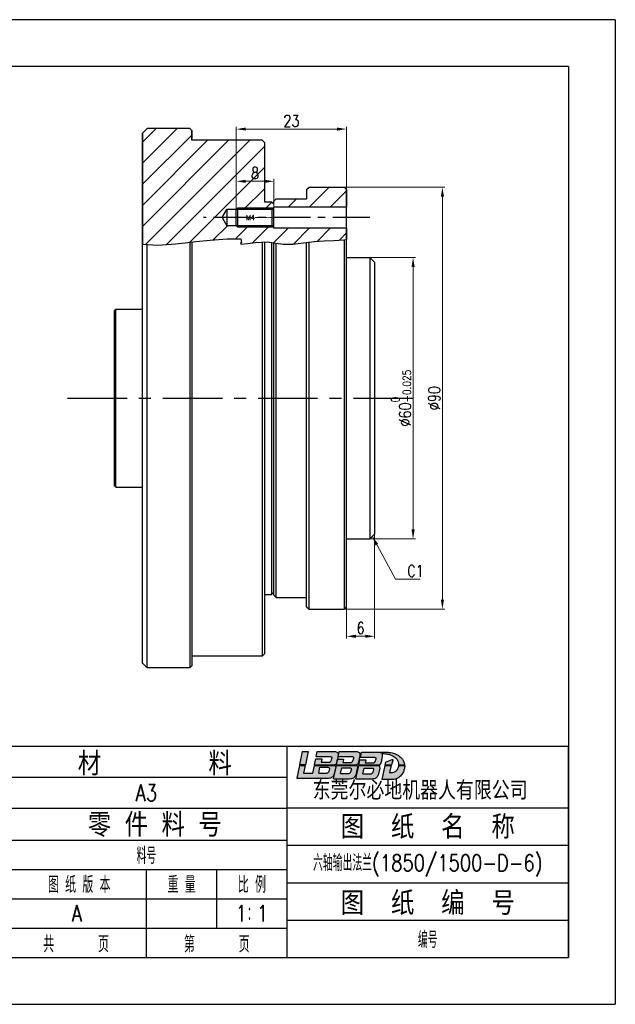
# Model space of a CAD drawing. Header units: millimetres. Extents: x 4551 to 4848, y 1391 to 1601.
# Tile 2 of 2: x 4721 to 4848, y 1391 to 1601. Entities that reach past the tile are written whole.
import ezdxf
from ezdxf.enums import TextEntityAlignment as Align

# ---------------------------------------------------------------- set-up
doc = ezdxf.new("R2010")
doc.units = ezdxf.units.MM
doc.linetypes.add('CENTER', pattern=[0.6, 0.375, -0.075, 0.075, -0.075])
doc.linetypes.add('HIDDEN', pattern=[0.2, 0.1, -0.1])
for name, color, linetype in [('1轮廓实线层', 7, 'Continuous'), ('2细线层', 4, 'Continuous'), ('5剖面线层', 2, 'Continuous'), ('6文字层', 3, 'Continuous'), ('图框层', 7, 'Continuous')]:
    doc.layers.add(name, color=color, linetype=linetype)
doc.layers.add('dim', color=84, linetype='Continuous', lineweight=9)
doc.layers.add('screw', color=33, linetype='Continuous', lineweight=13)
doc.styles.add('PC_TEXTSTYLE', font='isocp.shx', dxfattribs={"width": 0.8, "bigfont": 'hzfs.shx'})
doc.styles.add('TH_GBDIM', font='romans.shx', dxfattribs={"width": 0.8, "bigfont": 'gbcbig.shx'})
doc.styles.add('TXT', font='txt.shx', dxfattribs={"bigfont": 'chineset.shx'})
doc.dimstyles.new('TH_GBDIM', dxfattribs={"dimtxt": 3.5, "dimasz": 2.5, "dimexe": 2, "dimexo": 0, "dimgap": 1.5, "dimtad": 1, "dimdec": 1, "dimdsep": 46, "dimtxsty": 'TH_GBDIM', "dimcen": 2.5, "dimclrd": 130, "dimclre": 130, "dimclrt": 3, "dimadec": 0, "dimazin": 2, "dimtfac": 0.714286, "dimtdec": 1, "dimtmove": 0, "dimatfit": 3, "dimfxl": 1, "dimtzin": 0, "dimlwd": -1, "dimlwe": -1, "dimarcsym": 0})

# ---------------------------------------------------------------- blocks, each defined once
blk = doc.blocks.new('A4-2')
at = {"layer": '5剖面线层', "true_color": 0x74d10a}
h = blk.add_hatch(color=72, dxfattribs=at)
h.dxf.hatch_style = 1
h.paths.add_polyline_path([(-55.51, 43.92), (-56.76, 43.92), (-57.36, 41.07), (-56.11, 41.07)])
edge = h.paths.add_edge_path()
edge.add_line((-57.96, 38.24), (-51.35, 38.24))
edge.add_spline(control_points=[(-51.35, 38.24), (-51.21, 38.26), (-50.93, 38.29), (-50.52, 38.36), (-50.24, 38.57), (-50.07, 38.76), (-50.02, 38.86)], knot_values=[0, 0, 0, 0, 3.612385, 7.048837, 10.255516, 12.349536, 12.349536, 12.349536, 12.349536], degree=3, periodic=0)
edge.add_line((-50.02, 38.86), (-49.64, 40.63))
edge.add_spline(control_points=[(-49.64, 40.63), (-49.64, 40.72), (-49.66, 40.81), (-49.66, 40.88), (-49.71, 40.94), (-49.73, 40.97)], knot_values=[0, 0, 0, 0, 0.476316, 1.44549, 2.246673, 2.246673, 2.246673, 2.246673], degree=3, periodic=0)
edge.add_line((-49.73, 40.97), (-54.18, 40.97))
edge.add_line((-54.18, 40.97), (-54.52, 39.3))
edge.add_line((-54.52, 39.3), (-56.49, 39.3))
edge.add_line((-56.49, 39.3), (-56.13, 40.97))
edge.add_line((-56.13, 40.97), (-57.38, 40.97))
edge.add_line((-57.38, 40.97), (-57.96, 38.24))
edge = h.paths.add_edge_path(flags=16)
edge.add_line((-52.99, 40.56), (-51.24, 40.56))
edge.add_spline(control_points=[(-51.24, 40.56), (-51.18, 40.54), (-51.08, 40.52), (-50.98, 40.39), (-50.97, 40.3), (-50.97, 40.26)], knot_values=[0, 0, 0, 0, 0.16594, 0.313706, 0.444871, 0.444871, 0.444871, 0.444871], degree=3, periodic=0)
edge.add_line((-50.97, 40.26), (-51.12, 39.64))
edge.add_spline(control_points=[(-51.12, 39.64), (-51.14, 39.57), (-51.2, 39.41), (-51.47, 39.34), (-51.65, 39.33), (-51.74, 39.32)], knot_values=[0, 0, 0, 0, 0.21656, 0.475605, 0.757612, 0.757612, 0.757612, 0.757612], degree=3, periodic=0)
edge.add_line((-51.74, 39.32), (-53.24, 39.32))
edge.add_line((-53.24, 39.32), (-52.99, 40.56))
edge = h.paths.add_edge_path()
edge.add_line((-53.9, 42.33), (-54.16, 41.07))
edge.add_line((-54.16, 41.07), (-49.89, 41.07))
edge.add_spline(control_points=[(-49.89, 41.07), (-49.86, 41.08), (-49.75, 41.1), (-49.64, 41.24), (-49.47, 41.38), (-49.45, 41.54), (-49.43, 41.62)], knot_values=[0, 0, 0, 0, 0.113541, 0.309529, 0.508983, 0.759853, 0.759853, 0.759853, 0.759853], degree=3, periodic=0)
edge.add_line((-49.43, 41.62), (-49.14, 42.98))
edge.add_spline(control_points=[(-49.14, 42.98), (-49.14, 43.07), (-49.13, 43.22), (-49.1, 43.46), (-49.2, 43.68), (-49.43, 43.82), (-49.67, 43.9), (-49.84, 43.93), (-49.92, 43.94)], knot_values=[0, 0, 0, 0, 0.270359, 0.459904, 0.691329, 0.959666, 1.234022, 1.467228, 1.467228, 1.467228, 1.467228], degree=3, periodic=0)
edge.add_line((-49.92, 43.94), (-53.56, 43.94))
edge.add_line((-53.56, 43.94), (-53.79, 42.84))
edge.add_line((-53.79, 42.84), (-50.84, 42.84))
edge.add_spline(control_points=[(-50.84, 42.84), (-50.8, 42.84), (-50.73, 42.83), (-50.63, 42.81), (-50.56, 42.77), (-50.49, 42.71), (-50.49, 42.63), (-50.49, 42.55), (-50.5, 42.49), (-50.5, 42.45)], knot_values=[0, 0, 0, 0, 0.109145, 0.202524, 0.297211, 0.376281, 0.445665, 0.519978, 0.62999, 0.62999, 0.62999, 0.62999], degree=3, periodic=0)
edge.add_line((-50.5, 42.47), (-50.66, 41.88))
edge.add_spline(control_points=[(-50.66, 41.88), (-50.68, 41.85), (-50.7, 41.79), (-50.77, 41.71), (-50.85, 41.66), (-50.92, 41.64), (-50.94, 41.63)], knot_values=[0, 0, 0, 0, 0.11249, 0.188578, 0.308405, 0.395813, 0.395813, 0.395813, 0.395813], degree=3, periodic=0)
edge.add_line((-50.94, 41.63), (-52.74, 41.63))
edge.add_line((-52.74, 41.63), (-52.62, 42.14))
edge.add_line((-52.62, 42.14), (-52.62, 42.33))
edge.add_line((-52.62, 42.33), (-53.9, 42.33))
edge = h.paths.add_edge_path()
edge.add_spline(control_points=[(-46.19, 42.84), (-46.15, 42.84), (-46.09, 42.83), (-45.99, 42.81), (-45.91, 42.77), (-45.85, 42.71), (-45.83, 42.62), (-45.85, 42.54), (-45.85, 42.48), (-45.86, 42.45)], knot_values=[0, 0, 0, 0, 0.109145, 0.202524, 0.297211, 0.376281, 0.459032, 0.54598, 0.631468, 0.631468, 0.631468, 0.631468], degree=3, periodic=0)
edge.add_line((-45.86, 42.45), (-46.02, 41.88))
edge.add_spline(control_points=[(-46.02, 41.88), (-46.03, 41.84), (-46.07, 41.74), (-46.17, 41.63), (-46.26, 41.6), (-46.3, 41.59)], knot_values=[0, 0, 0, 0, 0.133532, 0.314052, 0.429449, 0.429449, 0.429449, 0.429449], degree=3, periodic=0)
edge.add_line((-46.3, 41.59), (-48.11, 41.59))
edge.add_line((-48.11, 41.59), (-47.98, 42.14))
edge.add_line((-47.98, 42.14), (-47.98, 42.27))
edge.add_line((-47.98, 42.27), (-49.23, 42.27))
edge.add_line((-49.23, 42.27), (-49.48, 41.07))
edge.add_line((-49.48, 41.07), (-45.25, 41.07))
edge.add_spline(control_points=[(-45.25, 41.07), (-45.21, 41.08), (-45.11, 41.1), (-44.99, 41.24), (-44.83, 41.38), (-44.8, 41.54), (-44.79, 41.62)], knot_values=[0, 0, 0, 0, 0.113541, 0.309529, 0.508983, 0.759853, 0.759853, 0.759853, 0.759853], degree=3, periodic=0)
edge.add_line((-44.79, 41.62), (-44.5, 42.98))
edge.add_spline(control_points=[(-44.5, 42.98), (-44.49, 43.07), (-44.48, 43.22), (-44.46, 43.46), (-44.55, 43.68), (-44.78, 43.82), (-45.03, 43.9), (-45.2, 43.93), (-45.27, 43.94)], knot_values=[0, 0, 0, 0, 0.270359, 0.459904, 0.691329, 0.959666, 1.234022, 1.467228, 1.467228, 1.467228, 1.467228], degree=3, periodic=0)
edge.add_line((-45.27, 43.94), (-48.88, 43.94))
edge.add_line((-48.88, 43.94), (-49.11, 42.84))
edge.add_line((-49.11, 42.84), (-46.19, 42.84))
edge = h.paths.add_edge_path()
edge.add_spline(control_points=[(-45, 40.63), (-45, 40.72), (-45.02, 40.81), (-45.05, 40.86), (-45.08, 40.92), (-45.13, 40.97)], knot_values=[0.110312, 0.110312, 0.110312, 0.110312, 0.586629, 1.555802, 2.246673, 2.246673, 2.246673, 2.246673], degree=3, periodic=0)
edge.add_line((-45.13, 40.97), (-49.5, 40.97))
edge.add_line((-49.5, 40.97), (-50.09, 38.12))
edge.add_line((-50.09, 38.12), (-46.75, 38.12))
edge.add_spline(control_points=[(-46.75, 38.12), (-46.49, 38.12), (-46.23, 38.14), (-45.75, 38.29), (-45.55, 38.5), (-45.43, 38.76), (-45.37, 38.86)], knot_values=[0, 0, 0, 0, 3.612385, 7.048837, 10.255516, 12.349536, 12.349536, 12.349536, 12.349536], degree=3, periodic=0)
edge.add_line((-45.37, 38.86), (-45, 40.63))
edge = h.paths.add_edge_path(flags=16)
edge.add_spline(control_points=[(-46.45, 39.54), (-46.48, 39.46), (-46.53, 39.31), (-46.8, 39.24), (-46.98, 39.23), (-47.07, 39.22)], knot_values=[0, 0, 0, 0, 0.21656, 0.475605, 0.757612, 0.757612, 0.757612, 0.757612], degree=3, periodic=0)
edge.add_line((-47.07, 39.22), (-48.58, 39.22))
edge.add_line((-48.58, 39.22), (-48.32, 40.45))
edge.add_line((-48.32, 40.45), (-46.57, 40.45))
edge.add_spline(control_points=[(-46.57, 40.45), (-46.52, 40.44), (-46.41, 40.42), (-46.32, 40.29), (-46.31, 40.2), (-46.3, 40.16)], knot_values=[0, 0, 0, 0, 0.16594, 0.313706, 0.444871, 0.444871, 0.444871, 0.444871], degree=3, periodic=0)
edge.add_line((-46.3, 40.16), (-46.45, 39.54))
edge = h.paths.add_edge_path()
edge.add_spline(control_points=[(-40.24, 40.36), (-40.26, 40.68), (-40.29, 40.78), (-40.31, 40.84), (-40.36, 40.92), (-40.42, 40.97)], knot_values=[0.157558, 0.157558, 0.157558, 0.157558, 0.633874, 1.603048, 2.246673, 2.246673, 2.246673, 2.246673], degree=3, periodic=0)
edge.add_line((-40.42, 40.97), (-44.71, 40.97))
edge.add_line((-44.71, 40.97), (-45.31, 38.11))
edge.add_line((-45.31, 38.11), (-41.89, 38.11))
edge.add_spline(control_points=[(-41.89, 38.11), (-41.61, 38.13), (-41.38, 38.15), (-41, 38.3), (-40.74, 38.53), (-40.61, 38.76), (-40.56, 38.86)], knot_values=[0, 0, 0, 0, 3.612385, 7.048837, 10.255516, 12.349536, 12.349536, 12.349536, 12.349536], degree=3, periodic=0)
edge.add_line((-40.56, 38.86), (-40.24, 40.36))
edge = h.paths.add_edge_path(flags=16)
edge.add_spline(control_points=[(-41.84, 40.39), (-41.79, 40.38), (-41.68, 40.36), (-41.59, 40.23), (-41.58, 40.14), (-41.57, 40.09)], knot_values=[0, 0, 0, 0, 0.16594, 0.313706, 0.444871, 0.444871, 0.444871, 0.444871], degree=3, periodic=0)
edge.add_line((-41.57, 40.09), (-41.72, 39.47))
edge.add_spline(control_points=[(-41.72, 39.47), (-41.75, 39.4), (-41.8, 39.24), (-42.07, 39.17), (-42.25, 39.16), (-42.34, 39.16)], knot_values=[0, 0, 0, 0, 0.21656, 0.475605, 0.757612, 0.757612, 0.757612, 0.757612], degree=3, periodic=0)
edge.add_line((-42.34, 39.16), (-43.85, 39.16))
edge.add_line((-43.85, 39.16), (-43.59, 40.39))
edge.add_line((-43.59, 40.39), (-41.84, 40.39))
edge = h.paths.add_edge_path()
edge.add_spline(control_points=[(-39.7, 42.87), (-39.7, 43.09), (-39.71, 43.23), (-39.71, 43.35), (-39.74, 43.46), (-39.82, 43.53)], knot_values=[7.678202, 7.678202, 7.678202, 7.678202, 9.952853, 11.547588, 12.34447, 12.34447, 12.34447, 12.34447], degree=3, periodic=0)
edge.add_spline(control_points=[(-39.82, 43.53), (-39.82, 43.54), (-39.83, 43.54), (-39.84, 43.55)], knot_values=[7.617953, 7.617953, 7.617953, 7.617953, 7.678202, 7.678202, 7.678202, 7.678202], degree=3, periodic=0)
edge.add_spline(control_points=[(-39.84, 43.55), (-39.78, 43.54), (-39.73, 43.54), (-39.68, 43.53), (-39.55, 43.52), (-39.24, 43.49), (-38.65, 43.41), (-37.84, 43.2), (-37, 42.76), (-36.46, 42.09), (-36.25, 41.52), (-36.2, 41.2), (-36.18, 41.07)], knot_values=[-1.32384, -1.32384, -1.32384, -1.32384, 0, 0, 0, 3.216058, 7.844717, 15.059695, 24.312441, 31.237241, 36.149525, 39.453796, 39.453796, 39.453796, 39.453796], degree=3, periodic=0)
edge.add_line((-36.18, 41.07), (-34.96, 41.07))
edge.add_spline(control_points=[(-34.96, 41.07), (-34.96, 41.12), (-34.97, 41.24), (-35.05, 41.49), (-35.17, 41.91), (-35.55, 42.47), (-36.13, 43.02), (-36.94, 43.45), (-37.78, 43.69), (-38.37, 43.75), (-38.63, 43.77)], knot_values=[0, 0, 0, 0, 1.151049, 3.120639, 6.514086, 12.344374, 19.743132, 26.621777, 35.257202, 41.640066, 41.640066, 41.640066, 41.640066], degree=3, periodic=0)
edge.add_spline(control_points=[(-38.63, 43.77), (-39.03, 43.77), (-39.43, 43.77), (-39.83, 43.77)], knot_values=[0.439363, 0.439363, 0.439363, 0.439363, 10.5731, 10.5731, 10.5731, 10.5731], degree=3, periodic=0)
edge.add_spline(control_points=[(-39.83, 43.77), (-39.89, 43.76), (-39.98, 43.74), (-40.07, 43.72), (-40.1, 43.71)], knot_values=[0, 0, 0, 0, 1.463686, 2.290752, 2.290752, 2.290752, 2.290752], degree=3, periodic=0)
edge.add_spline(control_points=[(-40.1, 43.71), (-40.15, 43.73), (-40.28, 43.77), (-40.41, 43.79), (-40.48, 43.8)], knot_values=[0, 0, 0, 0, 1.372752, 3.334825, 3.334825, 3.334825, 3.334825], degree=3, periodic=0)
edge.add_line((-40.48, 43.8), (-44.13, 43.8))
edge.add_line((-44.13, 43.8), (-44.36, 42.69))
edge.add_line((-44.36, 42.69), (-41.44, 42.69))
edge.add_spline(control_points=[(-41.44, 42.69), (-41.4, 42.69), (-41.34, 42.68), (-41.24, 42.66), (-41.16, 42.62), (-41.1, 42.55), (-41.08, 42.47), (-41.1, 42.39), (-41.1, 42.33), (-41.11, 42.3)], knot_values=[0, 0, 0, 0, 0.109145, 0.202524, 0.297211, 0.376281, 0.459032, 0.54598, 0.631468, 0.631468, 0.631468, 0.631468], degree=3, periodic=0)
edge.add_line((-41.11, 42.3), (-41.27, 41.73))
edge.add_spline(control_points=[(-41.27, 41.73), (-41.28, 41.7), (-41.3, 41.64), (-41.37, 41.56), (-41.45, 41.51), (-41.52, 41.49), (-41.55, 41.48)], knot_values=[0, 0, 0, 0, 0.11249, 0.188578, 0.308405, 0.395813, 0.395813, 0.395813, 0.395813], degree=3, periodic=0)
edge.add_line((-41.54, 41.48), (-43.35, 41.48))
edge.add_line((-43.35, 41.48), (-43.23, 41.99))
edge.add_line((-43.23, 41.99), (-43.23, 42.17))
edge.add_line((-43.23, 42.17), (-44.46, 42.17))
edge.add_line((-44.46, 42.17), (-44.69, 41.07))
edge.add_line((-44.69, 41.07), (-40.26, 41.07))
edge.add_spline(control_points=[(-40.26, 41.07), (-40.24, 41.08), (-40.17, 41.11), (-40.11, 41.24), (-40.02, 41.4), (-39.99, 41.54), (-39.97, 41.62)], knot_values=[0, 0, 0, 0, 0.063812, 0.219898, 0.386717, 0.637587, 0.637587, 0.637587, 0.637587], degree=3, periodic=0)
edge.add_line((-39.97, 41.62), (-39.7, 42.87))
h.paths.add_polyline_path([(-37.48, 42.1), (-37.48, 42.22), (-37.6, 42.22), (-39.01, 41.64), (-39.13, 41.07), (-37.75, 41.07)], flags=17)
edge = h.paths.add_edge_path()
edge.add_spline(control_points=[(-39.83, 37.96), (-39.59, 37.95), (-38.96, 37.93), (-38.04, 37.9), (-37.13, 37.99), (-36.29, 38.2), (-35.68, 38.82), (-35.15, 39.54), (-35.03, 40.19), (-34.89, 40.62), (-34.91, 40.82), (-34.92, 40.93), (-34.93, 40.97)], knot_values=[0, 0, 0, 0, 5.994431, 15.888509, 23.126915, 29.243366, 37.241208, 44.362079, 51.473113, 53.800224, 55.481839, 56.538024, 56.538024, 56.538024, 56.538024], degree=3, periodic=0)
edge.add_line((-34.93, 40.97), (-36.17, 40.97))
edge.add_spline(control_points=[(-36.17, 40.97), (-36.17, 40.96), (-36.18, 40.89), (-36.2, 40.71), (-36.3, 40.44), (-36.45, 40.08), (-36.77, 39.76), (-37.23, 39.49), (-37.74, 39.4), (-38.07, 39.43), (-38.18, 39.43)], knot_values=[0, 0, 0, 0, 0.200319, 1.755522, 4.491279, 7.649925, 11.354755, 15.71284, 21.005618, 23.994098, 23.994098, 23.994098, 23.994098], degree=3, periodic=0)
edge.add_line((-38.18, 39.43), (-37.78, 40.97))
edge.add_line((-37.78, 40.97), (-39.16, 40.97))
edge.add_line((-39.16, 40.97), (-39.83, 37.96))
for p, q in [((-56.76, 43.92), (-57.36, 41.07)), ((-56.76, 43.92), (-55.51, 43.92)), ((-55.51, 43.92), (-56.11, 41.07)), ((-54.16, 41.07), (-53.9, 42.33)), ((-53.9, 42.33), (-53.9, 42.33)), ((-53.9, 42.33), (-52.62, 42.33)), ((-53.79, 42.84), (-53.56, 43.94)), ((-53.79, 42.84), (-50.84, 42.84)), ((-53.56, 43.94), (-49.92, 43.94)), ((-52.62, 42.14), (-52.74, 41.63)), ((-52.62, 42.33), (-52.62, 42.14)), ((-50.5, 42.45), (-50.66, 41.88)), ((-49.48, 41.07), (-49.23, 42.27)), ((-49.14, 42.98), (-49.43, 41.62)), ((-49.25, 42.33), (-49.25, 42.33)), ((-49.23, 42.27), (-47.98, 42.27)), ((-49.11, 42.84), (-48.88, 43.94)), ((-49.11, 42.84), (-46.19, 42.84)), ((-48.88, 43.94), (-45.27, 43.94)), ((-47.98, 42.14), (-48.11, 41.59)), ((-47.98, 42.27), (-47.98, 42.14)), ((-45.86, 42.45), (-46.02, 41.88)), ((-44.5, 42.98), (-44.79, 41.62)), ((-44.69, 41.07), (-44.46, 42.17)), ((-44.46, 42.17), (-43.23, 42.17)), ((-44.36, 42.69), (-44.13, 43.8)), ((-44.36, 42.69), (-41.44, 42.69)), ((-44.13, 43.8), (-40.48, 43.8)), ((-43.23, 42.17), (-43.23, 41.99)), ((-41.11, 42.3), (-41.27, 41.73)), ((-39.7, 42.87), (-39.97, 41.62)), ((-39.01, 41.64), (-37.6, 42.22)), ((-37.48, 42.1), (-37.75, 41.07)), ((-37.6, 42.22), (-37.48, 42.22)), ((-37.48, 42.22), (-37.48, 42.1)), ((-57.38, 40.97), (-57.96, 38.24)), ((-57.38, 40.97), (-56.13, 40.97)), ((-56.11, 41.07), (-57.36, 41.07)), ((-56.13, 40.97), (-56.49, 39.3)), ((-54.52, 39.3), (-54.18, 40.97)), ((-54.18, 40.97), (-49.73, 40.97)), ((-54.16, 41.07), (-49.89, 41.07)), ((-53.24, 39.32), (-52.99, 40.56)), ((-52.99, 40.56), (-51.24, 40.56)), ((-52.74, 41.63), (-50.94, 41.63)), ((-50.97, 40.26), (-51.12, 39.64)), ((-50.09, 38.12), (-49.5, 40.97)), ((-49.64, 40.63), (-50.02, 38.86)), ((-49.5, 40.97), (-45.13, 40.97)), ((-49.48, 41.07), (-45.25, 41.07)), ((-48.58, 39.22), (-48.32, 40.45)), ((-48.32, 40.45), (-46.57, 40.45)), ((-48.11, 41.59), (-46.3, 41.59)), ((-46.3, 40.16), (-46.45, 39.54)), ((-45, 40.63), (-45.37, 38.86)), ((-45.31, 38.11), (-44.71, 40.97)), ((-44.71, 40.97), (-40.42, 40.97)), ((-44.69, 41.07), (-40.26, 41.07)), ((-43.85, 39.16), (-43.59, 40.39)), ((-43.59, 40.39), (-41.84, 40.39)), ((-43.23, 41.99), (-43.35, 41.48)), ((-43.35, 41.48), (-41.55, 41.48)), ((-41.57, 40.09), (-41.72, 39.47)), ((-40.24, 40.36), (-40.56, 38.86)), ((-39.16, 40.97), (-39.83, 37.96)), ((-39.16, 40.97), (-37.78, 40.97)), ((-39.01, 41.64), (-39.13, 41.07)), ((-39.13, 41.07), (-37.75, 41.07)), ((-37.78, 40.97), (-38.18, 39.43)), ((-36.18, 41.07), (-34.96, 41.07)), ((-36.17, 40.97), (-34.93, 40.97)), ((-57.96, 38.24), (-51.35, 38.24)), ((-56.49, 39.3), (-54.52, 39.3)), ((-53.24, 39.32), (-51.74, 39.32)), ((-50.09, 38.12), (-46.75, 38.12)), ((-48.58, 39.22), (-47.07, 39.22)), ((-45.31, 38.11), (-41.89, 38.11)), ((-43.85, 39.16), (-42.34, 39.16))]:
    blk.add_line(p, q)
for points in [[(-50.84, 42.84), (-50.73, 42.83), (-50.64, 42.81), (-50.55, 42.76), (-50.5, 42.7), (-50.49, 42.63), (-50.49, 42.56), (-50.5, 42.45)], [(-49.92, 43.94), (-49.69, 43.9), (-49.43, 43.81), (-49.21, 43.65), (-49.12, 43.44), (-49.12, 43.25), (-49.14, 42.98)], [(-46.19, 42.84), (-46.08, 42.83), (-45.99, 42.81), (-45.91, 42.76), (-45.86, 42.7), (-45.84, 42.62), (-45.85, 42.54), (-45.86, 42.45)], [(-45.27, 43.94), (-45.04, 43.9), (-44.78, 43.81), (-44.56, 43.65), (-44.47, 43.44), (-44.48, 43.25), (-44.5, 42.98)], [(-41.44, 42.69), (-41.33, 42.68), (-41.24, 42.66), (-41.16, 42.61), (-41.11, 42.55), (-41.09, 42.47), (-41.1, 42.38), (-41.11, 42.3)], [(-51.24, 40.56), (-51.08, 40.5), (-50.99, 40.38), (-50.97, 40.26)], [(-50.94, 41.63), (-50.86, 41.66), (-50.76, 41.73), (-50.71, 41.78), (-50.66, 41.88)], [(-49.43, 41.62), (-49.5, 41.38), (-49.64, 41.23), (-49.78, 41.1), (-49.89, 41.07)], [(-46.57, 40.45), (-46.42, 40.4), (-46.33, 40.28), (-46.3, 40.16)], [(-46.3, 41.59), (-46.19, 41.63), (-46.07, 41.76), (-46.02, 41.88)], [(-44.79, 41.62), (-44.86, 41.38), (-44.99, 41.23), (-45.14, 41.1), (-45.25, 41.07)], [(-41.84, 40.39), (-41.69, 40.34), (-41.6, 40.22), (-41.57, 40.09)], [(-41.55, 41.48), (-41.47, 41.51), (-41.36, 41.58), (-41.31, 41.63), (-41.27, 41.73)], [(-39.97, 41.62), (-40.04, 41.38), (-40.12, 41.23), (-40.2, 41.1), (-40.26, 41.07)], [(-51.74, 39.32), (-51.46, 39.35), (-51.22, 39.45), (-51.12, 39.64)], [(-47.07, 39.22), (-46.79, 39.25), (-46.55, 39.34), (-46.45, 39.54)], [(-42.34, 39.16), (-42.06, 39.18), (-41.82, 39.28), (-41.72, 39.47)]]:
    blk.add_spline(points, degree=3)
for points, knots in [([(-40.48, 43.8), (-40.41, 43.79), (-40.28, 43.77), (-40.15, 43.73), (-40.1, 43.71)], [0, 0, 0, 0, 1.962073, 3.334825, 3.334825, 3.334825, 3.334825]), ([(-40.1, 43.71), (-40.07, 43.72), (-39.98, 43.74), (-39.89, 43.76), (-39.83, 43.77)], [0, 0, 0, 0, 0.827065, 2.290752, 2.290752, 2.290752, 2.290752]), ([(-39.84, 43.55), (-39.83, 43.54), (-39.82, 43.54), (-39.82, 43.53), (-39.74, 43.46), (-39.71, 43.35), (-39.71, 43.23), (-39.7, 43.09), (-39.7, 42.87)], [7.617953, 7.617953, 7.617953, 7.617953, 7.678202, 7.678202, 7.678202, 8.475084, 10.069819, 12.34447, 12.34447, 12.34447, 12.34447]), ([(-39.84, 43.55), (-39.78, 43.54), (-39.73, 43.54), (-39.68, 43.53), (-39.55, 43.52), (-39.24, 43.49), (-38.65, 43.41), (-37.84, 43.2), (-37, 42.76), (-36.46, 42.09), (-36.25, 41.52), (-36.2, 41.2), (-36.18, 41.07)], [-1.32384, -1.32384, -1.32384, -1.32384, 0, 0, 0, 3.216058, 7.844717, 15.059695, 24.312441, 31.237241, 36.149525, 39.453796, 39.453796, 39.453796, 39.453796]), ([(-38.63, 43.77), (-38.37, 43.75), (-37.78, 43.69), (-36.94, 43.45), (-36.13, 43.02), (-35.55, 42.47), (-35.17, 41.91), (-35.05, 41.49), (-34.97, 41.24), (-34.96, 41.12), (-34.96, 41.07)], [0, 0, 0, 0, 6.382864, 15.018289, 21.896934, 29.295692, 35.12598, 38.519427, 40.489017, 41.640066, 41.640066, 41.640066, 41.640066]), ([(-49.73, 40.97), (-49.71, 40.94), (-49.66, 40.88), (-49.66, 40.81), (-49.64, 40.72), (-49.64, 40.63)], [0, 0, 0, 0, 0.801183, 1.770357, 2.246673, 2.246673, 2.246673, 2.246673]), ([(-45.13, 40.97), (-45.08, 40.92), (-45.05, 40.86), (-45.02, 40.81), (-45, 40.72), (-45, 40.63)], [0.110312, 0.110312, 0.110312, 0.110312, 0.801183, 1.770357, 2.246673, 2.246673, 2.246673, 2.246673]), ([(-40.42, 40.97), (-40.36, 40.92), (-40.31, 40.84), (-40.29, 40.78), (-40.26, 40.68), (-40.24, 40.36)], [0.157558, 0.157558, 0.157558, 0.157558, 0.801183, 1.770357, 2.246673, 2.246673, 2.246673, 2.246673]), ([(-34.93, 40.97), (-34.92, 40.93), (-34.91, 40.82), (-34.89, 40.62), (-35.03, 40.19), (-35.15, 39.54), (-35.68, 38.82), (-36.29, 38.2), (-37.13, 37.99), (-38.04, 37.9), (-38.96, 37.93), (-39.59, 37.95), (-39.83, 37.96)], [0, 0, 0, 0, 1.056185, 2.7378, 5.064911, 12.175945, 19.296816, 27.294658, 33.411109, 40.649515, 50.543593, 56.538024, 56.538024, 56.538024, 56.538024]), ([(-38.18, 39.43), (-38.07, 39.43), (-37.74, 39.4), (-37.23, 39.49), (-36.77, 39.76), (-36.45, 40.08), (-36.3, 40.44), (-36.2, 40.71), (-36.18, 40.89), (-36.17, 40.96), (-36.17, 40.97)], [0, 0, 0, 0, 2.988479, 8.281258, 12.639343, 16.344172, 19.502819, 22.238575, 23.793778, 23.994098, 23.994098, 23.994098, 23.994098]), ([(-51.35, 38.24), (-51.21, 38.26), (-50.93, 38.29), (-50.52, 38.36), (-50.24, 38.57), (-50.07, 38.76), (-50.02, 38.86)], [0, 0, 0, 0, 3.612385, 7.048837, 10.255516, 12.349536, 12.349536, 12.349536, 12.349536]), ([(-46.75, 38.12), (-46.49, 38.12), (-46.23, 38.14), (-45.75, 38.29), (-45.55, 38.5), (-45.43, 38.76), (-45.37, 38.86)], [0, 0, 0, 0, 3.612385, 7.048837, 10.255516, 12.349536, 12.349536, 12.349536, 12.349536]), ([(-41.89, 38.11), (-41.61, 38.13), (-41.38, 38.15), (-41, 38.3), (-40.74, 38.53), (-40.61, 38.76), (-40.56, 38.86)], [0, 0, 0, 0, 3.612385, 7.048837, 10.255516, 12.349536, 12.349536, 12.349536, 12.349536])]:
    blk.add_open_spline(points, degree=3, knots=knots)
for points in [[(-39.83, 43.77), (-39.43, 43.77), (-39.03, 43.77), (-38.63, 43.77)], [(-49.65, 40.6), (-49.65, 40.6), (-49.65, 40.6), (-49.65, 40.6)], [(-45, 40.6), (-45, 40.6), (-45, 40.6), (-45, 40.6)]]:
    blk.add_open_spline(points, degree=3)
at = {"layer": '1轮廓实线层'}
for p, q in [((0, 45), (-180, 45)), ((-60, 38.4), (-120, 38.4)), ((-60, 31.8), (-120, 31.8)), ((-60, 31.92), (0, 31.92)), ((-120, 25), (-60, 25)), ((-60, 23.92), (0, 23.92)), ((-120, 18.75), (-60, 18.75)), ((-90, 0), (-90, 18.75)), ((-75, 6.26), (-75, 18.75)), ((-60, 15.92), (0, 15.92)), ((-120, 12.5), (-60, 12.5)), ((-60, 7.92), (0, 7.92)), ((-120, 6.26), (-60, 6.26)), ((-180, 0), (0, 0))]:
    blk.add_line(p, q, dxfattribs=at)
at = {"layer": '1轮廓实线层', "color": 7}
blk.add_line((-60, 0), (-60, 45), dxfattribs=at)
at = {"layer": '2细线层'}
for p, q in [((10, 200), (-287, 200)), ((10, 200), (10, -10)), ((-287, -10), (10, -10))]:
    blk.add_line(p, q, dxfattribs=at)
at = {"layer": '图框层'}
for p, q in [((0, 190), (-277, 190)), ((0, 190), (0, 0)), ((0, 0), (0, 45)), ((-277, 0), (0, 0))]:
    blk.add_line(p, q, dxfattribs=at)
at = {"layer": '6文字层', "style": 'PC_TEXTSTYLE'}
for s, p in [(' 材        料', (-89.65, 41.58)), (' 零 件 料 号', (-89.65, 28.49)), ('图  纸  名  称', (-30, 28.07)), ('图  纸  编  号', (-30, 11.84))]:
    blk.add_text(s, height=5, dxfattribs=at).set_placement(p, align=Align.MIDDLE)
at = {"layer": '6文字层', "style": 'PC_TEXTSTYLE', "width": 0.667}
for s, p in [(' 图 纸 版 本', (-105, 15.7)), (' 重 量 ', (-82.5, 15.7)), (' 比 例 ', (-67.5, 15.7)), ('共       页', (-105, 3)), ('第       页', (-75, 3))]:
    blk.add_text(s, height=3.5, dxfattribs=at).set_placement(p, align=Align.MIDDLE)
at = {"layer": '6文字层', "insert": (-54.54, 37.52), "char_height": 3.5, "attachment_point": 1, "style": 'PC_TEXTSTYLE'}
blk.add_mtext_dynamic_manual_height_columns('{\\fSimHei|b0|i0|c134|p49;东莞尔必地机器人有限公司}', width=147.7089, gutter_width=25, heights=[0], dxfattribs=at)
at = {"layer": '6文字层', "style": 'TH_GBDIM', "width": 0.8, "flags": 8}
for tag, height, p in [('材料', 3.5, (-90, 35.1)), ('设计', 3.5, (-160.16, 21.88)), ('AAA-A-AA', 2, (-128.37, 21.88)), ('料号', 3.5, (-90, 21.88)), ('名称', 3.5, (-30, 19.92)), ('A', 3.5, (-104.83, 9.38)), ('1：1', 3.5, (-67.5, 9.38)), ('编号', 3.5, (-30, 3.96))]:
    blk.add_attdef(tag, text='', height=height, dxfattribs=at).set_placement(p, align=Align.MIDDLE)
blk = doc.blocks.new('*D7')
at = {"layer": 'Defpoints', "color": 0, "transparency": 16777216}
for p in [(4793.18, 1550.12), (4793.18, 1490.12), (4804.51, 1490.12)]:
    blk.add_point(p, dxfattribs=at)
at = {"layer": 'dim', "color": 130, "transparency": 16777216}
for p, q in [((4793.18, 1550.12), (4805.01, 1550.12)), ((4804.51, 1548.12), (4804.51, 1492.12)), ((4793.18, 1490.12), (4805.01, 1490.12))]:
    blk.add_line(p, q, dxfattribs=at)
for points in [[(4804.18, 1548.12), (4804.85, 1548.12), (4804.51, 1550.12)], [(4804.18, 1492.12), (4804.85, 1492.12), (4804.51, 1490.12)]]:
    blk.add_solid(points, dxfattribs=at)
at = {"layer": 'dim', "color": 3, "transparency": 16777216, "insert": (4801.97, 1520.12), "char_height": 2.5, "attachment_point": 5, "rotation": 90, "style": 'TH_GBDIM'}
blk.add_mtext('%%C60{\\H0.7x;\\S0^ -0.025;}', dxfattribs=at)
blk = doc.blocks.new('*D8')
at = {"layer": 'Defpoints', "color": 0, "transparency": 16777216}
for p in [(4788.58, 1565.12), (4788.58, 1475.12), (4810.78, 1475.12)]:
    blk.add_point(p, dxfattribs=at)
at = {"layer": 'dim', "color": 130, "transparency": 16777216}
for p, q in [((4788.58, 1565.12), (4811.28, 1565.12)), ((4810.78, 1563.12), (4810.78, 1477.12)), ((4788.58, 1475.12), (4811.28, 1475.12))]:
    blk.add_line(p, q, dxfattribs=at)
for points in [[(4810.44, 1563.12), (4811.11, 1563.12), (4810.78, 1565.12)], [(4810.44, 1477.12), (4811.11, 1477.12), (4810.78, 1475.12)]]:
    blk.add_solid(points, dxfattribs=at)
at = {"layer": 'dim', "color": 3, "transparency": 16777216, "insert": (4809.03, 1520.12), "char_height": 2.5, "attachment_point": 5, "rotation": 90, "style": 'TH_GBDIM'}
blk.add_mtext('%%c90', dxfattribs=at)
blk = doc.blocks.new('*D9')
at = {"layer": 'Defpoints', "color": 0, "transparency": 16777216}
for p in [(4796.32, 1491.07), (4790.32, 1478.28), (4790.32, 1469.33)]:
    blk.add_point(p, dxfattribs=at)
at = {"layer": 'dim', "color": 130, "transparency": 16777216}
for p, q in [((4796.32, 1491.07), (4796.32, 1468.84)), ((4790.32, 1478.28), (4790.32, 1468.84)), ((4794.32, 1469.33), (4792.32, 1469.33))]:
    blk.add_line(p, q, dxfattribs=at)
for points in [[(4792.32, 1469.67), (4792.32, 1469), (4790.32, 1469.33)], [(4794.32, 1469.67), (4794.32, 1469), (4796.32, 1469.33)]]:
    blk.add_solid(points, dxfattribs=at)
at = {"layer": 'dim', "color": 3, "transparency": 16777216, "insert": (4793.32, 1471.08), "char_height": 2.5, "attachment_point": 5, "style": 'TH_GBDIM'}
blk.add_mtext('6', dxfattribs=at)
blk = doc.blocks.new('*D10')
at = {"layer": 'Defpoints', "color": 0, "transparency": 16777216}
for p in [(4774.82, 1566.37), (4766.82, 1560.34), (4774.82, 1560.27)]:
    blk.add_point(p, dxfattribs=at)
at = {"layer": 'dim', "color": 130, "transparency": 16777216}
for p, q in [((4766.82, 1560.34), (4766.82, 1566.87)), ((4774.82, 1560.27), (4774.82, 1566.87)), ((4768.82, 1566.37), (4772.82, 1566.37))]:
    blk.add_line(p, q, dxfattribs=at)
for points in [[(4768.82, 1566.7), (4768.82, 1566.03), (4766.82, 1566.37)], [(4772.82, 1566.7), (4772.82, 1566.03), (4774.82, 1566.37)]]:
    blk.add_solid(points, dxfattribs=at)
at = {"layer": 'dim', "color": 3, "transparency": 16777216, "insert": (4770.82, 1568.12), "char_height": 2.5, "attachment_point": 5, "style": 'TH_GBDIM'}
blk.add_mtext('8', dxfattribs=at)
blk = doc.blocks.new('*D11')
at = {"layer": 'Defpoints', "color": 0, "transparency": 16777216}
for p in [(4790.32, 1577.51), (4766.82, 1560.34), (4790.32, 1560.34)]:
    blk.add_point(p, dxfattribs=at)
at = {"layer": 'dim', "color": 130, "transparency": 16777216}
for p, q in [((4766.82, 1560.34), (4766.82, 1578.01)), ((4768.82, 1577.51), (4788.32, 1577.51)), ((4790.32, 1560.34), (4790.32, 1578.01))]:
    blk.add_line(p, q, dxfattribs=at)
for points in [[(4768.82, 1577.84), (4768.82, 1577.18), (4766.82, 1577.51)], [(4788.32, 1577.84), (4788.32, 1577.18), (4790.32, 1577.51)]]:
    blk.add_solid(points, dxfattribs=at)
at = {"layer": 'dim', "color": 3, "transparency": 16777216, "insert": (4778.57, 1579.26), "char_height": 2.5, "attachment_point": 5, "style": 'TH_GBDIM'}
blk.add_mtext('23', dxfattribs=at)

msp = doc.modelspace()

# ---------------------------------------------------------------- hatches: boundary and pattern name
h = msp.add_hatch()
h.set_pattern_fill('ANSI31', color=256)
h.set_pattern_definition([(45, (-20.379, 0), (-2.245064, 2.245064), [])])
h.paths.add_polyline_path([(4772.82, 1574.62), (4772.73, 1574.72), (4772.14, 1575.12), (4757.32, 1575.12), (4757.32, 1577.22), (4756.92, 1577.62), (4747.82, 1577.62), (4746.84, 1576.65), (4746.82, 1576.38), (4746.82, 1552.98), (4750.07, 1552.75), (4753.86, 1553.04), (4755.91, 1553.27), (4758.15, 1553.52), (4761.21, 1553.83), (4764.87, 1554.13), (4767.77, 1554.11), (4767.94, 1553.35), (4767.78, 1553.25), (4767.7, 1553.2), (4767.82, 1552.95), (4769.17, 1553.1), (4770.94, 1553.35), (4773.47, 1553.44), (4775.32, 1553.19), (4775.32, 1553.19), (4776.8, 1552.96), (4778.84, 1552.98), (4781.13, 1553.23), (4783.44, 1553.51), (4785.54, 1553.66), (4787.61, 1553.76), (4789.77, 1553.91), (4790.32, 1553.97), (4790.32, 1556.37), (4774.82, 1556.37), (4774.82, 1556.91), (4764.82, 1556.91), (4763.79, 1558.62), (4764.82, 1560.34), (4774.82, 1560.34), (4774.82, 1560.87), (4790.32, 1560.87), (4790.32, 1564.62), (4789.82, 1565.12), (4782.32, 1565.12), (4781.82, 1564.62), (4781.82, 1562.62), (4775.32, 1562.62), (4774.82, 1562.12), (4774.82, 1561.52), (4774.32, 1562.02), (4772.82, 1562.02)])

# ---------------------------------------------------------------- linework, layer by layer
at = {"color": 7, "linetype": 'Continuous'}
for p, q in [((4746.82, 1576.62), (4747.82, 1577.62)), ((4746.82, 1576.62), (4747.82, 1577.62)), ((4756.92, 1577.62), (4747.82, 1577.62)), ((4756.92, 1577.62), (4747.82, 1577.62)), ((4757.32, 1577.22), (4756.92, 1577.62)), ((4757.32, 1577.22), (4756.92, 1577.62)), ((4757.32, 1577.22), (4757.32, 1575.52)), ((4757.32, 1575.12), (4757.32, 1577.22)), ((4746.82, 1576.62), (4746.82, 1552.98)), ((4746.82, 1463.62), (4746.82, 1576.62)), ((4772.32, 1575.12), (4757.32, 1575.12)), ((4772.82, 1574.62), (4772.32, 1575.12)), ((4772.82, 1574.62), (4772.32, 1575.12)), ((4772.82, 1574.62), (4772.82, 1562.02)), ((4772.82, 1574.62), (4772.82, 1562.02)), ((4781.82, 1564.62), (4782.32, 1565.12)), ((4781.82, 1564.62), (4782.32, 1565.12)), ((4781.82, 1564.62), (4781.82, 1562.62)), ((4781.82, 1564.62), (4781.82, 1562.62)), ((4782.32, 1565.12), (4789.82, 1565.12)), ((4782.32, 1565.12), (4789.82, 1565.12)), ((4790.32, 1564.62), (4789.82, 1565.12)), ((4790.32, 1564.62), (4789.82, 1565.12)), ((4790.32, 1564.62), (4790.32, 1560.87)), ((4790.32, 1475.62), (4790.32, 1564.62)), ((4774.82, 1562.12), (4775.32, 1562.62)), ((4774.82, 1562.12), (4775.32, 1562.62)), ((4775.32, 1562.62), (4781.82, 1562.62)), ((4775.32, 1562.62), (4781.82, 1562.62)), ((4763.79, 1558.62), (4764.82, 1560.34)), ((4763.79, 1558.62), (4764.82, 1560.34)), ((4774.82, 1560.34), (4764.82, 1560.34)), ((4764.82, 1560.34), (4764.82, 1556.91)), ((4774.82, 1560.34), (4764.82, 1560.34)), ((4766.82, 1560.34), (4767.17, 1560.69)), ((4766.82, 1556.91), (4766.82, 1560.34)), ((4767.17, 1560.69), (4774.82, 1560.69)), ((4767.17, 1556.56), (4767.17, 1560.69)), ((4772.82, 1562.02), (4774.32, 1562.02)), ((4772.82, 1562.02), (4774.32, 1562.02)), ((4774.82, 1561.52), (4774.32, 1562.02)), ((4774.82, 1561.52), (4774.32, 1562.02)), ((4774.47, 1560.34), (4774.82, 1560.69)), ((4774.47, 1556.91), (4774.47, 1560.34)), ((4774.82, 1561.52), (4774.82, 1562.12)), ((4774.82, 1561.52), (4774.82, 1562.12)), ((4790.32, 1560.87), (4774.82, 1560.87)), ((4774.82, 1556.37), (4774.82, 1560.87)), ((4790.32, 1560.87), (4774.82, 1560.87)), ((4763.79, 1558.62), (4764.82, 1556.91)), ((4763.79, 1558.62), (4764.82, 1556.91)), ((4774.82, 1556.91), (4764.82, 1556.91)), ((4774.82, 1556.91), (4764.82, 1556.91)), ((4767.17, 1556.56), (4766.82, 1556.91)), ((4774.82, 1556.56), (4767.17, 1556.56)), ((4774.82, 1556.56), (4774.47, 1556.91)), ((4774.82, 1556.37), (4774.82, 1556.91)), ((4790.32, 1556.37), (4774.82, 1556.37)), ((4790.32, 1556.37), (4774.82, 1556.37)), ((4790.32, 1556.37), (4790.32, 1553.97)), ((4761.21, 1553.83), (4764.87, 1554.13)), ((4764.87, 1554.13), (4767.77, 1554.11)), ((4767.77, 1554.11), (4767.94, 1553.35)), ((4746.82, 1552.98), (4750.07, 1552.75)), ((4747.82, 1462.62), (4747.82, 1552.91)), ((4750.07, 1552.75), (4753.86, 1553.04)), ((4753.86, 1553.04), (4755.91, 1553.27)), ((4755.91, 1553.27), (4758.15, 1553.52)), ((4756.92, 1553.38), (4756.92, 1462.62)), ((4757.32, 1553.42), (4757.32, 1463.02)), ((4758.15, 1553.52), (4761.21, 1553.83)), ((4767.78, 1553.25), (4767.7, 1553.2)), ((4767.7, 1553.2), (4767.82, 1552.95)), ((4767.86, 1553.3), (4767.78, 1553.25)), ((4767.82, 1552.95), (4769.17, 1553.1)), ((4767.94, 1553.35), (4767.86, 1553.3)), ((4769.17, 1553.1), (4770.94, 1553.35)), ((4770.94, 1553.35), (4773.47, 1553.44)), ((4772.32, 1553.4), (4772.32, 1465.12)), ((4772.82, 1553.42), (4772.82, 1465.62)), ((4773.47, 1553.44), (4775.24, 1553.2)), ((4774.32, 1553.33), (4774.32, 1478.22)), ((4774.82, 1478.12), (4774.82, 1553.26)), ((4775.24, 1553.2), (4776.8, 1552.96)), ((4775.32, 1477.62), (4775.32, 1553.19)), ((4776.8, 1552.96), (4778.84, 1552.98)), ((4778.84, 1552.98), (4781.13, 1553.23)), ((4781.13, 1553.23), (4783.44, 1553.51)), ((4781.82, 1475.62), (4781.82, 1553.32)), ((4782.32, 1475.12), (4782.32, 1553.38)), ((4783.44, 1553.51), (4785.54, 1553.66)), ((4785.54, 1553.66), (4787.61, 1553.76)), ((4787.61, 1553.76), (4789.77, 1553.91)), ((4789.77, 1553.91), (4790.32, 1553.97)), ((4789.82, 1553.91), (4789.82, 1475.12)), ((4790.32, 1550.12), (4795.32, 1550.12)), ((4795.32, 1550.12), (4795.32, 1490.12)), ((4796.32, 1549.12), (4795.32, 1550.12)), ((4796.32, 1549.12), (4796.32, 1491.12)), ((4740.82, 1538.82), (4741.12, 1539.12)), ((4740.82, 1501.42), (4740.82, 1538.82)), ((4741.12, 1501.12), (4741.12, 1539.12)), ((4741.12, 1539.12), (4746.82, 1539.12)), ((4740.82, 1501.42), (4741.12, 1501.12)), ((4741.12, 1501.12), (4746.82, 1501.12)), ((4796.32, 1491.12), (4795.32, 1490.12)), ((4790.32, 1490.12), (4795.32, 1490.12)), ((4774.82, 1478.72), (4774.32, 1478.22)), ((4772.82, 1478.22), (4774.32, 1478.22)), ((4774.82, 1478.12), (4775.32, 1477.62)), ((4775.32, 1477.62), (4781.82, 1477.62)), ((4781.82, 1475.62), (4782.32, 1475.12)), ((4782.32, 1475.12), (4789.82, 1475.12)), ((4790.32, 1475.62), (4789.82, 1475.12)), ((4772.32, 1465.12), (4757.32, 1465.12)), ((4772.82, 1465.62), (4772.32, 1465.12)), ((4746.82, 1463.62), (4747.82, 1462.62)), ((4756.92, 1462.62), (4747.82, 1462.62)), ((4757.32, 1463.02), (4756.92, 1462.62))]:
    msp.add_line(p, q, dxfattribs=at)
at = {"color": 2, "linetype": 'Continuous'}
msp.add_line((4746.82, 1576.38), (4746.84, 1576.65), dxfattribs=at)
at = {"color": 1, "linetype": 'CENTER', "ltscale": 21.166667}
msp.add_line((4795.32, 1558.62), (4759.82, 1558.62), dxfattribs=at)
at = {"color": 1, "linetype": 'CENTER', "ltscale": 33.866667}
msp.add_line((4730.82, 1520.12), (4806.32, 1520.12), dxfattribs=at)
at = {"layer": 'screw', "color": 1, "linetype": 'CENTER', "ltscale": 2.54}
msp.add_line((4774.82, 1558.62), (4764.86, 1558.62), dxfattribs=at)

# ---------------------------------------------------------------- block references
at = {"layer": '6文字层'}
ref = msp.add_blockref('A4-2', (4837.65, 1400.84), dxfattribs=at)
ref.add_attrib('编号', '编号', dxfattribs={"height": 3.5, "style": 'TH_GBDIM', "width": 0.8}).set_placement((4807.65, 1404.8), align=Align.MIDDLE)
ref.add_attrib('名称', '六轴输出法兰(1850/1500-D-6)', dxfattribs={"height": 3.5, "style": 'TH_GBDIM', "width": 0.8}).set_placement((4807.65, 1420.76), align=Align.MIDDLE)
ref.add_attrib('1：1', '1：1', dxfattribs={"height": 3.5, "style": 'TH_GBDIM', "width": 0.8}).set_placement((4770.15, 1410.22), align=Align.MIDDLE)
ref.add_attrib('A', 'A', dxfattribs={"height": 3.5, "style": 'TH_GBDIM', "width": 0.8}).set_placement((4732.81, 1410.22), align=Align.MIDDLE)
ref.add_attrib('料号', '料号', dxfattribs={"height": 3.5, "style": 'TH_GBDIM', "width": 0.8}).set_placement((4747.65, 1422.72), align=Align.MIDDLE)
ref.add_attrib('材料', 'A3', dxfattribs={"height": 3.5, "style": 'TH_GBDIM', "width": 0.8}).set_placement((4747.65, 1435.94), align=Align.MIDDLE)

# ---------------------------------------------------------------- texts
at = {"layer": 'dim', "color": 3, "insert": (4803.26, 1482.01), "char_height": 2.5, "attachment_point": 7, "style": 'TH_GBDIM'}
msp.add_mtext('C1', dxfattribs=at)
at = {"layer": 'screw', "color": 6, "linetype": 'HIDDEN', "ltscale": 4.064, "style": 'TXT'}
msp.add_text('M4', height=1, dxfattribs=at).set_placement((4769.84, 1558.62), align=Align.MIDDLE)
msp.add_text('M4', height=1, dxfattribs=at).set_placement((4769.84, 1558.62), align=Align.MIDDLE)

# ---------------------------------------------------------------- dimensions: what is measured, and where the dimension line sits
at = {"layer": 'dim'}
dim = msp.add_linear_dim(base=(4790.32, 1577.51), p1=(4766.82, 1560.34), p2=(4790.32, 1560.34), text='23', dimstyle='TH_GBDIM', override={"dimtxt": 2.5, "dimasz": 2, "dimexe": 0.49975, "dimgap": 0.49975}, dxfattribs=at)
dim.commit()
dim.dimension.update_dxf_attribs({"geometry": '*D11', "text_midpoint": (4778.57, 1579.26)})
for base, p1, p2, picture, middle in [((4774.82, 1566.37), (4766.82, 1560.34), (4774.82, 1560.27), '*D10', (4770.82, 1568.12)), ((4790.32, 1469.33), (4796.32, 1491.07), (4790.32, 1478.28), '*D9', (4793.32, 1471.08))]:
    dim = msp.add_linear_dim(base=base, p1=p1, p2=p2, dimstyle='TH_GBDIM', override={"dimtxt": 2.5, "dimasz": 2, "dimexe": 0.49975, "dimgap": 0.49975}, dxfattribs=at)
    dim.commit()
    dim.dimension.update_dxf_attribs({"geometry": picture, "text_midpoint": middle})
for base, p1, p2, text, picture, middle in [((4810.78, 1475.12), (4788.58, 1565.12), (4788.58, 1475.12), '%%c<>', '*D8', (4809.03, 1520.12)), ((4804.51, 1490.12), (4793.18, 1550.12), (4793.18, 1490.12), '%%C<>{\\H0.7x;\\S0^ -0.025;}', '*D7', (4801.97, 1520.12))]:
    dim = msp.add_linear_dim(base=base, p1=p1, p2=p2, angle=90, text=text, dimstyle='TH_GBDIM', override={"dimtxt": 2.5, "dimasz": 2, "dimexe": 0.49975, "dimgap": 0.49975}, dxfattribs=at)
    dim.commit()
    dim.dimension.update_dxf_attribs({"geometry": picture, "text_midpoint": middle})

# ---------------------------------------------------------------- leaders
at = {"layer": 'dim', "annotation_type": 0, "has_hookline": 1, "hookline_direction": 0, "text_width": 2.76}
msp.add_leader([(4795.83, 1490.64), (4800.76, 1481.51), (4802.76, 1481.51)], dimstyle='TH_GBDIM', override={"dimtxt": 2.5, "dimasz": 2, "dimexe": 0.49975, "dimgap": 0.49975}, dxfattribs=at)

doc.saveas('drawing.dxf')
